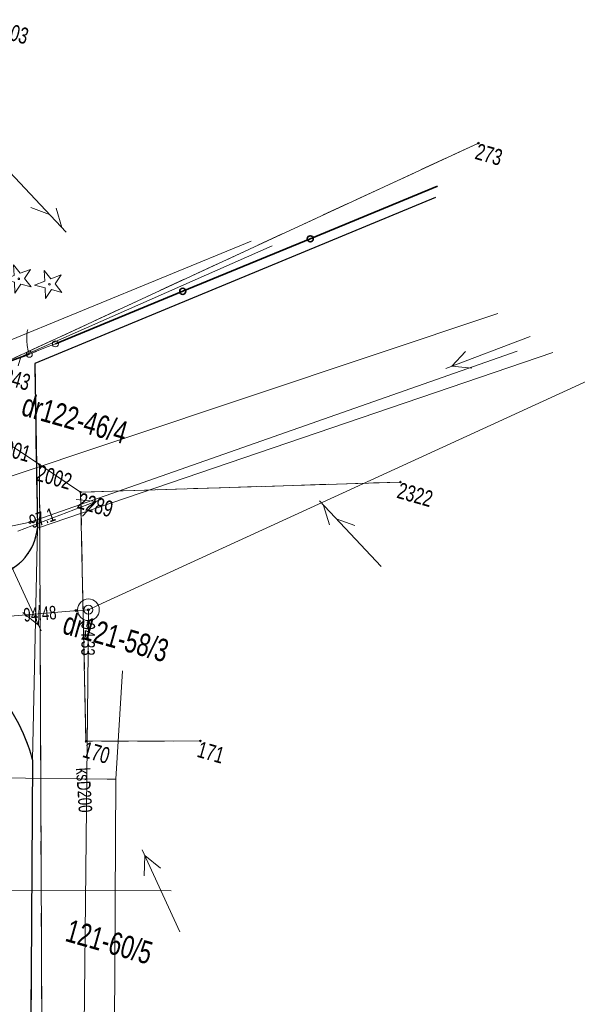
# Model space of a CAD drawing. Header units: inches. Extents: x 0 to 111471, y -105323 to 11070.
# Tile 9 of 256: x 47131 to 50227, y -77546 to -72081. Entities that reach past the tile are written whole.
import ezdxf
from ezdxf.enums import TextEntityAlignment as Align

# ---------------------------------------------------------------- set-up
doc = ezdxf.new("R2010")
doc.units = ezdxf.units.IN
doc.header["$MEASUREMENT"] = 0
for name, pattern in [('2_1', [0]), ('2_14', [1, -1]), ('2_KTJZ01', [2, 1.5, -0.5]), ('2_KTKR01', [0]), ('2_KTPL01', [2, 1.5, -0.5]), ('4_1', [0]), ('4_SUBP02_05', [0]), ('4_SUPE_01', [0]), ('4_SUPK_01', [0]), ('4_SUPT_01', [0]), ('4_SUPW_01', [0]), ('GDE', [0]), ('GUK', [2, 1.5, -0.5])]:
    doc.linetypes.add(name, pattern=pattern)
for name, color, linetype, lineweight in [('888 opisy', 3, 'Continuous', 0), ('Dzialki', 7, 'GDE', 18), ('Kontury', 3, 'GUK', 18), ('KTJZ_L_0', 7, '2_KTJZ01', 18), ('KTKR_L_0', 7, '2_KTKR01', 25), ('KTOK_L_3', 7, '2_1', 18), ('KTOK_L_4', 7, 'Continuous', 35), ('KTPL_L_0', 7, '2_KTPL01', 18), ('Numery_dzialek', 7, 'Continuous', 13), ('Numery_konturow', 3, 'Continuous', 13), ('Numery_punktow', 7, 'Continuous', 9), ('OBOP_T_0', 3, 'Continuous', 18), ('Punkty', 7, 'Continuous', 18), ('SUBK_L_0', 34, '4_SUBP02_05', 18), ('SUPE_L_2', 1, '4_SUPE_01', 18), ('SUPE_L_3', 1, '4_SUPE_01', 18), ('SUPK_E_T_4', 34, 'Continuous', 15), ('SUPK_L_4', 34, '4_SUPK_01', 18), ('SUPT_L_0', 30, '4_SUPT_01', 18), ('SUPW_L_0', 5, '4_SUPW_01', 18), ('SUTE_T_0', 1, 'Continuous', 18), ('SUTK_T_0', 34, 'Continuous', 18), ('SUUK_T_4', 7, 'Continuous', 18)]:
    doc.layers.add(name, color=color, linetype=linetype, lineweight=lineweight)
doc.styles.get("Standard").update_dxf_attribs({"font": 'arial.ttf'})

# ---------------------------------------------------------------- blocks, each defined once
blk = doc.blocks.new('GRO')
at = {"linetype": 'Continuous'}
blk.add_circle((0, 0), 0.045, dxfattribs=at)
blk = doc.blocks.new('2_OBOP01_01')
at = {"linetype": 'Continuous'}
for p, q in [((-0.3012, 0.09375), (-0.4937, 0.6621)), ((-0.4937, 0.6621), (-0.0039, 0.31545)), ((-0.0039, 0.31545), (0.4771, 0.67415)), ((0.4771, 0.67415), (0.2988, 0.1012)), ((-0.78225, -0.26495), (-0.3012, 0.09375)), ((0.2988, 0.1012), (0.7886, -0.24545)), ((-0.18225, -0.2575), (-0.78225, -0.26495)), ((0.01025, -0.82585), (-0.18225, -0.2575)), ((0.1886, -0.2529), (0.01025, -0.82585)), ((0.7886, -0.24545), (0.1886, -0.2529))]:
    blk.add_line(p, q, dxfattribs=at)
blk.add_circle((0, 0), 0.045, dxfattribs=at)
blk = doc.blocks.new('4_SUPS01_03')
at = {"linetype": 'Continuous'}
blk.add_circle((0, 0), 0.0625, dxfattribs=at)
blk = doc.blocks.new('4_SUPS01_05')
at = {"linetype": 'Continuous'}
blk.add_circle((0, 0), 0.0625, dxfattribs=at)
blk = doc.blocks.new('4_SUUS22_01')
at = {"linetype": 'Continuous'}
blk.add_circle((0, 0), 0.25, dxfattribs=at)
blk = doc.blocks.new('G$C85765128')
at = {"layer": 'Dzialki'}
for p, q in [((2.246, 120.605), (-20.044, 101.435)), ((-13.704, 95.925), (3.216, 101.325)), ((-18.944, 97.625), (-16.324, 96.775)), ((-13.704, 95.925), (-16.324, 96.775)), ((-16.324, 96.775), (6.526, 17.605)), ((-9.644, 82.715), (-13.704, 95.925)), ((-3.534, 84.465), (-9.644, 82.715))]:
    blk.add_line(p, q, dxfattribs=at)
at = {"layer": 'Kontury'}
for p, q in [((2.246, 120.605), (-20.044, 101.435)), ((3.216, 101.325), (-13.704, 95.925)), ((-16.324, 96.775), (-18.944, 97.625)), ((6.526, 17.605), (-16.324, 96.775)), ((-13.704, 95.925), (-16.324, 96.775)), ((-9.644, 82.715), (-13.704, 95.925)), ((-3.534, 84.465), (-9.644, 82.715))]:
    blk.add_line(p, q, dxfattribs=at)
at = {"layer": 'KTJZ_L_0', "linetype": '2_14'}
for p, q in [((-15.474, 93.358), (9.391, 110.561)), ((-12.212, 80.92), (-15.474, 93.358))]:
    blk.add_line(p, q, dxfattribs=at)
at = {"layer": 'KTJZ_L_0', "linetype": '2_KTJZ01'}
blk.add_line((-12.212, 80.92), (-6.459, 60.123), dxfattribs=at)
for centre, radius, start, end in [((-18.404, 92.817), 2.98, 301.5859, 10.4732), ((-21.195, 75.466), 10.509, 31.2625, 84.0301)]:
    blk.add_arc(centre, radius, start, end, dxfattribs=at)
at = {"layer": 'KTKR_L_0', "linetype": '2_KTKR01'}
for p, q in [((0.771, 117.049), (-18.115, 102.107)), ((-18.115, 102.107), (-15.474, 93.358)), ((-12.212, 80.92), (-6.459, 60.123))]:
    blk.add_line(p, q, dxfattribs=at)
for centre, radius, start, end in [((-18.404, 92.817), 2.98, 301.5859, 10.4732), ((-21.195, 75.466), 10.509, 31.2625, 84.0301)]:
    blk.add_arc(centre, radius, start, end, dxfattribs=at)
at = {"layer": 'KTOK_L_3'}
for p, q in [((-18.999, 103.782), (-18.998, 103.808)), ((-18.992, 103.699), (-18.999, 103.782)), ((-18.981, 103.619), (-18.992, 103.699)), ((-18.97, 103.539), (-18.981, 103.619)), ((-18.949, 103.455), (-18.97, 103.539)), ((-18.933, 103.379), (-18.949, 103.455)), ((-18.906, 103.286), (-18.933, 103.379)), ((-17.643, 103.208), (-17.305, 103.467)), ((-18.884, 103.202), (-18.906, 103.286)), ((-18.847, 103.117), (-18.884, 103.202)), ((-18.815, 103.028), (-18.847, 103.117)), ((-18.778, 102.943), (-18.815, 103.028)), ((-18.737, 102.861), (-18.778, 102.943)), ((-18.694, 102.768), (-18.737, 102.861)), ((-18.649, 102.69), (-18.694, 102.768)), ((-18.545, 102.517), (-18.207, 102.776)), ((-18.32, 102.69), (-17.643, 103.208)), ((-18.597, 102.603), (-18.649, 102.69)), ((-18.545, 102.517), (-18.597, 102.603))]:
    blk.add_line(p, q, dxfattribs=at)
for centre in [(-17.305, 103.467), (-18.545, 102.517)]:
    blk.add_circle(centre, 0.17, dxfattribs=at)
at = {"layer": 'KTOK_L_4'}
for p, q in [((-5.288, 112.941), (0.721, 117.679)), ((-11.297, 108.204), (-5.288, 112.941)), ((-17.305, 103.467), (-11.297, 108.204)), ((-20.045, 101.437), (-18.545, 102.517))]:
    blk.add_line(p, q, dxfattribs=at)
for centre in [(-5.288, 112.941), (-11.297, 108.204)]:
    blk.add_circle(centre, 0.17, dxfattribs=at)
at = {"layer": 'KTPL_L_0', "linetype": '2_KTPL01'}
for p, q in [((0.771, 117.049), (-18.115, 102.107)), ((-18.115, 102.107), (-15.474, 93.358))]:
    blk.add_line(p, q, dxfattribs=at)
at = {"layer": 'KTPL_L_0', "linetype": '2_14'}
blk.add_line((-15.474, 93.358), (9.391, 110.561), dxfattribs=at)
at = {"layer": 'SUBK_L_0', "linetype": '4_SUBP02_05'}
blk.add_circle((-11.504, 89.769), 0.6, dxfattribs=at)
at = {"layer": 'SUPE_L_2', "linetype": '4_SUPE_01'}
for p, q in [((-15.954, 93.558), (7.471, 110.08)), ((-18.173, 92.398), (-15.954, 93.558))]:
    blk.add_line(p, q, dxfattribs=at)
at = {"layer": 'SUPE_L_3', "linetype": '4_SUPE_01'}
for p, q in [((-20.535, 102.377), (-8.407, 111.928)), ((7.941, 111.061), (3.929, 108.077)), ((4.714, 109.284), (4.21, 108.286)), ((5.311, 108.481), (4.21, 108.286)), ((-12.461, 95.882), (-16.473, 92.898)), ((-12.742, 95.673), (-13.843, 95.477)), ((-12.742, 95.673), (-13.246, 94.675)), ((-16.963, 91.721), (-13.709, 87.925)), ((-14.208, 89.275), (-13.937, 88.191)), ((-14.968, 88.624), (-13.937, 88.191)), ((-4.999, 77.763), (-1.745, 73.967)), ((-4.771, 77.498), (-3.741, 77.064)), ((-4.771, 77.498), (-4.5, 76.413))]:
    blk.add_line(p, q, dxfattribs=at)
at = {"layer": 'SUPK_L_4', "linetype": '4_1'}
for p, q in [((16.4, 113.612), (-11.047, 90.159)), ((-11.504, 89.769), (-12.066, 89.56)), ((-11.047, 90.159), (-11.504, 89.769)), ((-11.504, 89.769), (-11.346, 89.191)), ((-12.066, 89.56), (-26.119, 84.327)), ((-11.346, 89.191), (-3.017, 58.653))]:
    blk.add_line(p, q, dxfattribs=at)
at = {"layer": 'SUPK_L_4', "linetype": '4_SUPK_01'}
for p, q in [((-12.066, 89.56), (-11.504, 89.769)), ((-11.504, 89.769), (-11.047, 90.159)), ((-11.504, 89.769), (-11.346, 89.191)), ((-26.119, 84.327), (-12.066, 89.56)), ((-11.346, 89.191), (-3.017, 58.653))]:
    blk.add_line(p, q, dxfattribs=at)
at = {"layer": 'SUPT_L_0', "linetype": '4_SUPT_01'}
for p, q in [((-18.419, 109.593), (-22.711, 112.157)), ((5.871, 111.8), (-27.222, 89.197)), ((-18.955, 102.247), (-7.208, 111.988)), ((-18.719, 109.773), (-19.321, 110.715)), ((-19.578, 110.285), (-20.693, 110.369)), ((-18.965, 101.717), (-18.955, 102.247)), ((3.469, 96.519), (-0.823, 99.083)), ((0.079, 97.962), (-0.523, 98.904)), ((1.451, 98.308), (0.336, 98.391)), ((-12.451, 73.311), (-2.832, 76.022))]:
    blk.add_line(p, q, dxfattribs=at)
at = {"layer": 'SUPW_L_0', "linetype": '4_1'}
for p, q in [((-7.478, 81.132), (-8.753, 87.03)), ((-7.932, 81.011), (-15.717, 78.901)), ((-7.478, 81.132), (-7.932, 81.011)), ((-1.39, 59.304), (-7.478, 81.132))]:
    blk.add_line(p, q, dxfattribs=at)
at = {"layer": 'SUPW_L_0', "linetype": '4_SUPW_01'}
blk.add_line((-7.932, 81.011), (-15.717, 78.901), dxfattribs=at)
at = {"layer": 'OBOP_T_0'}
for p in [(-18.526, 106.557), (-20.245, 106.386)]:
    blk.add_blockref('2_OBOP01_01', p, dxfattribs=at)
at = {"layer": 'Punkty'}
for p in [(2.246, 120.605), (3.216, 101.325), (-16.324, 96.775), (-13.704, 95.925), (-3.534, 84.465), (-9.644, 82.715)]:
    blk.add_blockref('GRO', p, dxfattribs=at)
at = {"layer": 'SUTE_T_0'}
blk.add_blockref('4_SUPS01_03', (-15.954, 93.558), dxfattribs=at)
at = {"layer": 'SUTK_T_0'}
for p in [(-11.504, 89.769), (-12.151, 89.528), (-11.317, 89.086)]:
    blk.add_blockref('4_SUPS01_05', p, dxfattribs=at)
at = {"layer": 'SUUK_T_4', "rotation": 270.0093343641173}
blk.add_blockref('4_SUUS22_01', (-11.504, 89.769), dxfattribs=at)
at = {"layer": 'Numery_dzialek', "width": 0.7}
for s, p in [('122-46/4', (-17.017, 100.397)), ('121-58/3', (-11.512, 89.37)), ('121-60/5', (-7.788, 72.99))]:
    blk.add_text(s, height=1.26, dxfattribs=at).set_placement(p, align=Align.TOP_LEFT)
at = {"layer": 'Numery_konturow', "width": 0.7}
for p in [(-17.017, 100.397), (-11.512, 89.37)]:
    blk.add_text('dr', height=1.26, dxfattribs=at).set_placement(p, align=Align.TOP_RIGHT)
at = {"layer": 'Numery_punktow', "width": 0.7}
for s, p in [('273', (2.246, 120.605)), ('2003', (-25.394, 119.895)), ('2343', (-20.044, 101.435)), ('2322', (3.216, 101.325)), ('2001', (-18.944, 97.625)), ('2002', (-16.324, 96.775)), ('2289', (-13.704, 95.925)), ('171', (-3.534, 84.465)), ('170', (-9.644, 82.715))]:
    blk.add_text(s, height=0.9, dxfattribs=at).set_placement(p, align=Align.TOP_LEFT)
at = {"layer": 'SUPK_E_T_4', "width": 0.7}
blk.add_text('ksD200', height=0.75, rotation=289.5293, dxfattribs=at).set_placement((-9.412, 81.251), align=Align.MIDDLE_LEFT)
at = {"layer": 'SUTE_T_0', "width": 0.7}
blk.add_text('97.1', height=0.75, rotation=35.1961, dxfattribs=at).set_placement((-15.954, 93.558), align=Align.MIDDLE_LEFT)
at = {"layer": 'SUTK_T_0', "width": 0.7}
for s, rotation, p in [('94.48', 20.4245, (-14.898, 88.505)), ('94.33', 285.2553, (-11.317, 89.086))]:
    blk.add_text(s, height=0.75, rotation=rotation, dxfattribs=at).set_placement(p, align=Align.MIDDLE_LEFT)

msp = doc.modelspace()

# ---------------------------------------------------------------- block references
at = {"layer": '888 opisy', "xscale": 100, "yscale": 100, "zscale": 100, "rotation": 344.1366578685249}
msp.add_blockref('G$C85765128', (46165.427, -84305.923), dxfattribs=at)

doc.saveas('drawing.dxf')
